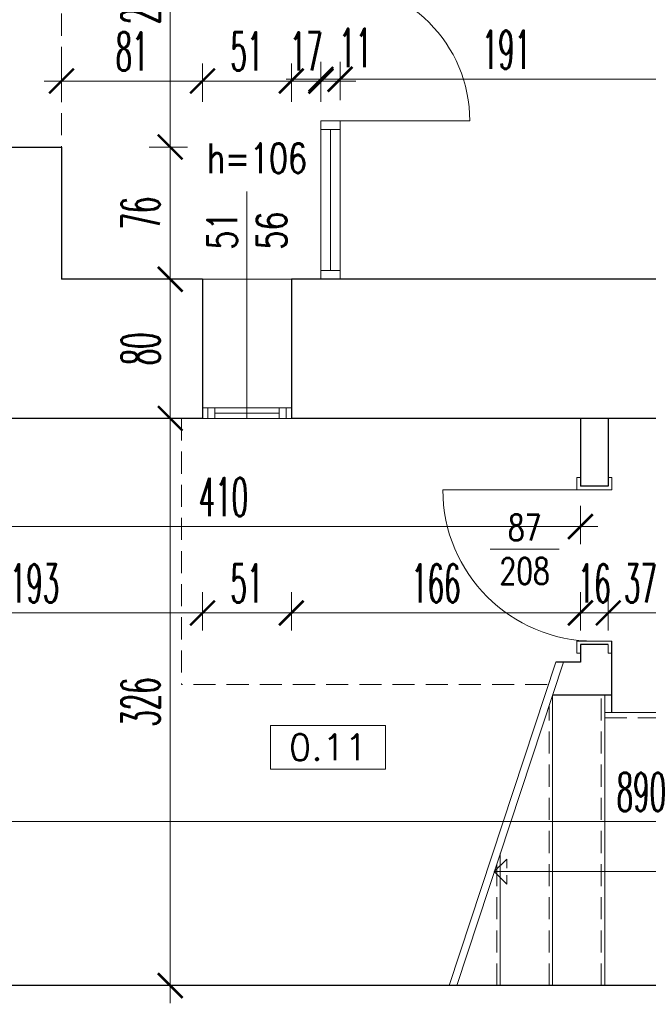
# Model space of a CAD drawing. Header units: millimetres. Extents: x -5207 to 173417, y -28809 to -6400.
# Tile 243 of 256: x 9008 to 9369, y -12115 to -11549. Entities that reach past the tile are written whole.
import ezdxf

# ---------------------------------------------------------------- set-up
doc = ezdxf.new("R2010")
doc.units = ezdxf.units.MM
doc.linetypes.add('HIDDEN', pattern=[9.525, 6.35, -3.175])
for name, color, linetype, lineweight in [('m_cienka', 6, 'Continuous', 5), ('m_stolarka', 52, 'Continuous', 9), ('m_tekst', 7, 'Continuous', 13), ('m_wymiary', 1, 'Continuous', 9), ('m_ściany', 90, 'Continuous', 30)]:
    doc.layers.add(name, color=color, linetype=linetype, lineweight=lineweight)
doc.styles.add('ROMANS', font='Romans.shx', dxfattribs={"height": 0.2})
doc.styles.add('styl1', font='simplex.shx', dxfattribs={"width": 0.75})
doc.styles.add('WYM', font='simplex.shx', dxfattribs={"width": 0.5})
doc.dimstyles.new('ZOL_3DPROJEKT100', dxfattribs={"dimscale": 2, "dimtxt": 10, "dimasz": 5, "dimexe": 0, "dimexo": 0, "dimgap": 3, "dimtad": 1, "dimdec": 1, "dimrnd": 0.5, "dimdsep": 46, "dimtxsty": 'WYM', "dimblk1": 'YARA', "dimblk2": 'YARA', "dimsah": 1, "dimcen": 1.2, "dimdle": 6, "dimclrd": 1, "dimclre": 250, "dimclrt": 7, "dimadec": 1, "dimazin": 0, "dimtfac": 1, "dimtdec": 1, "dimtix": 1, "dimtmove": 2, "dimatfit": 3, "dimldrblk": 'WW', "dimfxl": 1, "dimfxlon": 1, "dimtolj": 1, "dimtzin": 0, "dimlwd": -1, "dimlwe": 0, "dimarcsym": 0})

# ---------------------------------------------------------------- blocks, each defined once
blk = doc.blocks.new('ośc')
at = {"layer": 'm_stolarka', "ltscale": 2}
for p, q in [((-216494.77, 97916.44), (-216487.77, 97916.44)), ((-216494.77, 97914.44), (-216494.77, 97916.44)), ((-216489.77, 97914.44), (-216494.77, 97914.44)), ((-216489.77, 97898.44), (-216489.77, 97914.44)), ((-216487.77, 97916.44), (-216487.77, 97896.44)), ((-216494.77, 97896.44), (-216494.77, 97898.44)), ((-216494.77, 97898.44), (-216489.77, 97898.44)), ((-216487.77, 97896.44), (-216494.77, 97896.44))]:
    blk.add_line(p, q, dxfattribs=at)
blk = doc.blocks.new('DIMTICK')
for p, q in [((0, 1), (0, -1)), ((-1, 0), (1, 0))]:
    blk.add_line(p, q)
at = {"const_width": 0.141}
blk.add_lwpolyline([(0.707, 0.707), (-0.707, -0.707)], dxfattribs=at)
blk = doc.blocks.new('YARA')
at = {"layer": 'm_wymiary'}
blk.add_blockref('DIMTICK', (0, 0), dxfattribs=at)
blk = doc.blocks.new('*D4326')
at = {"layer": 'Defpoints', "color": 0, "ltscale": 2, "transparency": 16777216}
for p in [(15193.45, -9604.17), (15193.45, -11684.77), (8808.45, -11688.27)]:
    blk.add_point(p, dxfattribs=at)
at = {"layer": 'm_wymiary', "color": 250, "linetype": 'HIDDEN', "lineweight": 0, "ltscale": 2, "transparency": 16777216}
for p, q in [((8808.45, -9616.17), (8808.45, -9604.17)), ((15193.45, -9616.17), (15193.45, -9604.17))]:
    blk.add_line(p, q, dxfattribs=at)
at = {"layer": 'm_wymiary', "color": 1, "ltscale": 2, "transparency": 16777216}
blk.add_line((8818.45, -9604.17), (15183.45, -9604.17), dxfattribs=at)
at = {"layer": 'm_wymiary', "color": 1, "ltscale": 2, "transparency": 16777216, "xscale": 10, "yscale": 10, "zscale": 10, "rotation": 180}
blk.add_blockref('YARA', (8808.45, -9604.17), dxfattribs=at)
at = {"layer": 'm_wymiary', "color": 1, "ltscale": 2, "transparency": 16777216, "xscale": 10, "yscale": 10, "zscale": 10}
blk.add_blockref('YARA', (15193.45, -9604.17), dxfattribs=at)
at = {"layer": 'm_wymiary', "color": 7, "ltscale": 2, "transparency": 16777216, "insert": (12000.95, -9587.17), "char_height": 22, "attachment_point": 5, "style": 'WYM'}
blk.add_mtext('\\A1;6385', dxfattribs=at)
blk = doc.blocks.new('WW')
at = {"ltscale": 2}
for p, q in [((3, 3), (-3, -3)), ((0, -3), (0, 3)), ((-6.31, 0), (6.1, 0))]:
    blk.add_line(p, q, dxfattribs=at)
blk = doc.blocks.new('*D4366')
at = {"layer": 'Defpoints', "color": 0, "ltscale": 2, "transparency": 16777216}
for p in [(9987.45, -10487.27), (8562.62, -11688.27), (8808.45, -11688.27)]:
    blk.add_point(p, dxfattribs=at)
at = {"layer": 'm_wymiary', "color": 250, "linetype": 'HIDDEN', "lineweight": 0, "ltscale": 2, "transparency": 16777216}
for p, q in [((8574.62, -10487.27), (8562.62, -10487.27)), ((8574.62, -11688.27), (8562.62, -11688.27))]:
    blk.add_line(p, q, dxfattribs=at)
at = {"layer": 'm_wymiary', "color": 1, "ltscale": 2, "transparency": 16777216}
blk.add_line((8562.62, -10497.27), (8562.62, -11678.27), dxfattribs=at)
at = {"layer": 'm_wymiary', "color": 1, "ltscale": 2, "transparency": 16777216, "xscale": 10, "yscale": 10, "zscale": 10}
for p, rotation in [((8562.62, -10487.27), 90), ((8562.62, -11688.27), 270)]:
    blk.add_blockref('YARA', p, dxfattribs=dict(at, rotation=rotation))
at = {"layer": 'm_wymiary', "color": 7, "ltscale": 2, "transparency": 16777216, "insert": (8545.62, -11087.77), "char_height": 22, "attachment_point": 5, "rotation": 90, "style": 'WYM'}
blk.add_mtext('\\A1;1201', dxfattribs=at)
blk = doc.blocks.new('*D4369')
at = {"layer": 'Defpoints', "color": 0, "ltscale": 2, "transparency": 16777216}
for p in [(9987.45, -9859.27), (8512.62, -13404.27), (9987.45, -13404.27)]:
    blk.add_point(p, dxfattribs=at)
at = {"layer": 'm_wymiary', "color": 250, "linetype": 'HIDDEN', "lineweight": 0, "ltscale": 2, "transparency": 16777216}
for p, q in [((8524.62, -9859.27), (8512.62, -9859.27)), ((8524.62, -13404.27), (8512.62, -13404.27))]:
    blk.add_line(p, q, dxfattribs=at)
at = {"layer": 'm_wymiary', "color": 1, "ltscale": 2, "transparency": 16777216}
blk.add_line((8512.62, -9869.27), (8512.62, -13394.27), dxfattribs=at)
at = {"layer": 'm_wymiary', "color": 1, "ltscale": 2, "transparency": 16777216, "xscale": 10, "yscale": 10, "zscale": 10}
for p, rotation in [((8512.62, -9859.27), 90), ((8512.62, -13404.27), 270)]:
    blk.add_blockref('YARA', p, dxfattribs=dict(at, rotation=rotation))
at = {"layer": 'm_wymiary', "color": 7, "ltscale": 2, "transparency": 16777216, "insert": (8495.62, -11631.77), "char_height": 22, "attachment_point": 5, "rotation": 90, "style": 'WYM'}
blk.add_mtext('\\A1;3545', dxfattribs=at)
blk = doc.blocks.new('*D4520')
at = {"layer": 'Defpoints', "color": 0, "ltscale": 2, "transparency": 16777216}
for p in [(8808.45, -11811.8), (15193.45, -11811.8), (15193.45, -13710.98)]:
    blk.add_point(p, dxfattribs=at)
at = {"layer": 'm_wymiary', "color": 250, "linetype": 'HIDDEN', "lineweight": 0, "ltscale": 2, "transparency": 16777216}
for p, q in [((8808.45, -13698.98), (8808.45, -13710.98)), ((15193.45, -13698.98), (15193.45, -13710.98))]:
    blk.add_line(p, q, dxfattribs=at)
at = {"layer": 'm_wymiary', "color": 1, "ltscale": 2, "transparency": 16777216}
blk.add_line((8818.45, -13710.98), (15183.45, -13710.98), dxfattribs=at)
at = {"layer": 'm_wymiary', "color": 1, "ltscale": 2, "transparency": 16777216, "xscale": 10, "yscale": 10, "zscale": 10, "rotation": 180}
blk.add_blockref('YARA', (8808.45, -13710.98), dxfattribs=at)
at = {"layer": 'm_wymiary', "color": 1, "ltscale": 2, "transparency": 16777216, "xscale": 10, "yscale": 10, "zscale": 10}
blk.add_blockref('YARA', (15193.45, -13710.98), dxfattribs=at)
at = {"layer": 'm_wymiary', "color": 7, "ltscale": 2, "transparency": 16777216, "insert": (12000.95, -13693.98), "char_height": 22, "attachment_point": 5, "style": 'WYM'}
blk.add_mtext('\\A1;6385', dxfattribs=at)
blk = doc.blocks.new('*D4559')
at = {"layer": 'Defpoints', "color": 0, "ltscale": 2, "transparency": 16777216}
for p in [(9346.45, -11778.27), (9383.45, -11778.27), (9346.45, -11890.08)]:
    blk.add_point(p, dxfattribs=at)
at = {"layer": 'm_wymiary', "color": 250, "linetype": 'HIDDEN', "lineweight": 0, "ltscale": 2, "transparency": 16777216}
for p, q in [((9346.45, -11878.08), (9346.45, -11890.08)), ((9383.45, -11878.08), (9383.45, -11890.08))]:
    blk.add_line(p, q, dxfattribs=at)
at = {"layer": 'm_wymiary', "color": 1, "ltscale": 2, "transparency": 16777216}
blk.add_line((9373.45, -11890.08), (9356.45, -11890.08), dxfattribs=at)
at = {"layer": 'm_wymiary', "color": 1, "ltscale": 2, "transparency": 16777216, "xscale": 10, "yscale": 10, "zscale": 10, "rotation": 180}
blk.add_blockref('YARA', (9346.45, -11890.08), dxfattribs=at)
at = {"layer": 'm_wymiary', "color": 1, "ltscale": 2, "transparency": 16777216, "xscale": 10, "yscale": 10, "zscale": 10}
blk.add_blockref('YARA', (9383.45, -11890.08), dxfattribs=at)
at = {"layer": 'm_wymiary', "color": 7, "ltscale": 2, "transparency": 16777216, "insert": (9364.95, -11873.08), "char_height": 22, "attachment_point": 5, "style": 'WYM'}
blk.add_mtext('\\A1;37', dxfattribs=at)
blk = doc.blocks.new('*D4560')
at = {"layer": 'Defpoints', "color": 0, "ltscale": 2, "transparency": 16777216}
for p in [(9330.45, -11778.27), (9346.45, -11778.27), (9330.45, -11890.08)]:
    blk.add_point(p, dxfattribs=at)
at = {"layer": 'm_wymiary', "color": 250, "linetype": 'HIDDEN', "lineweight": 0, "ltscale": 2, "transparency": 16777216}
for p, q in [((9330.45, -11878.08), (9330.45, -11890.08)), ((9346.45, -11878.08), (9346.45, -11890.08))]:
    blk.add_line(p, q, dxfattribs=at)
at = {"layer": 'm_wymiary', "color": 1, "ltscale": 2, "transparency": 16777216}
for p, q in [((9320.45, -11890.08), (9310.45, -11890.08)), ((9346.45, -11890.08), (9330.45, -11890.08)), ((9356.45, -11890.08), (9366.45, -11890.08))]:
    blk.add_line(p, q, dxfattribs=at)
at = {"layer": 'm_wymiary', "color": 1, "ltscale": 2, "transparency": 16777216, "xscale": 10, "yscale": 10, "zscale": 10}
blk.add_blockref('YARA', (9330.45, -11890.08), dxfattribs=at)
at = {"layer": 'm_wymiary', "color": 1, "ltscale": 2, "transparency": 16777216, "xscale": 10, "yscale": 10, "zscale": 10, "rotation": 180}
blk.add_blockref('YARA', (9346.45, -11890.08), dxfattribs=at)
at = {"layer": 'm_wymiary', "color": 7, "ltscale": 2, "transparency": 16777216, "insert": (9338.45, -11873.08), "char_height": 22, "attachment_point": 5, "style": 'WYM'}
blk.add_mtext('\\A1;16', dxfattribs=at)
blk = doc.blocks.new('*D4561')
at = {"layer": 'Defpoints', "color": 0, "ltscale": 2, "transparency": 16777216}
for p in [(9164.45, -11778.27), (9330.45, -11778.27), (9164.45, -11890.08)]:
    blk.add_point(p, dxfattribs=at)
at = {"layer": 'm_wymiary', "color": 250, "linetype": 'HIDDEN', "lineweight": 0, "ltscale": 2, "transparency": 16777216}
for p, q in [((9164.45, -11878.08), (9164.45, -11890.08)), ((9330.45, -11878.08), (9330.45, -11890.08))]:
    blk.add_line(p, q, dxfattribs=at)
at = {"layer": 'm_wymiary', "color": 1, "ltscale": 2, "transparency": 16777216}
blk.add_line((9320.45, -11890.08), (9174.45, -11890.08), dxfattribs=at)
at = {"layer": 'm_wymiary', "color": 1, "ltscale": 2, "transparency": 16777216, "xscale": 10, "yscale": 10, "zscale": 10, "rotation": 180}
blk.add_blockref('YARA', (9164.45, -11890.08), dxfattribs=at)
at = {"layer": 'm_wymiary', "color": 1, "ltscale": 2, "transparency": 16777216, "xscale": 10, "yscale": 10, "zscale": 10}
blk.add_blockref('YARA', (9330.45, -11890.08), dxfattribs=at)
at = {"layer": 'm_wymiary', "color": 7, "ltscale": 2, "transparency": 16777216, "insert": (9247.45, -11873.08), "char_height": 22, "attachment_point": 5, "style": 'WYM'}
blk.add_mtext('\\A1;166', dxfattribs=at)
blk = doc.blocks.new('*D4562')
at = {"layer": 'Defpoints', "color": 0, "ltscale": 2, "transparency": 16777216}
for p in [(9113.45, -11778.27), (9164.45, -11778.27), (9113.45, -11890.08)]:
    blk.add_point(p, dxfattribs=at)
at = {"layer": 'm_wymiary', "color": 250, "linetype": 'HIDDEN', "lineweight": 0, "ltscale": 2, "transparency": 16777216}
for p, q in [((9113.45, -11878.08), (9113.45, -11890.08)), ((9164.45, -11878.08), (9164.45, -11890.08))]:
    blk.add_line(p, q, dxfattribs=at)
at = {"layer": 'm_wymiary', "color": 1, "ltscale": 2, "transparency": 16777216}
blk.add_line((9154.45, -11890.08), (9123.45, -11890.08), dxfattribs=at)
at = {"layer": 'm_wymiary', "color": 1, "ltscale": 2, "transparency": 16777216, "xscale": 10, "yscale": 10, "zscale": 10, "rotation": 180}
blk.add_blockref('YARA', (9113.45, -11890.08), dxfattribs=at)
at = {"layer": 'm_wymiary', "color": 1, "ltscale": 2, "transparency": 16777216, "xscale": 10, "yscale": 10, "zscale": 10}
blk.add_blockref('YARA', (9164.45, -11890.08), dxfattribs=at)
at = {"layer": 'm_wymiary', "color": 7, "ltscale": 2, "transparency": 16777216, "insert": (9138.95, -11873.08), "char_height": 22, "attachment_point": 5, "style": 'WYM'}
blk.add_mtext('\\A1;51', dxfattribs=at)
blk = doc.blocks.new('*D4563')
at = {"layer": 'Defpoints', "color": 0, "ltscale": 2, "transparency": 16777216}
for p in [(8920.45, -11778.27), (9113.45, -11778.27), (8920.45, -11890.08)]:
    blk.add_point(p, dxfattribs=at)
at = {"layer": 'm_wymiary', "color": 250, "linetype": 'HIDDEN', "lineweight": 0, "ltscale": 2, "transparency": 16777216}
for p, q in [((8920.45, -11878.08), (8920.45, -11890.08)), ((9113.45, -11878.08), (9113.45, -11890.08))]:
    blk.add_line(p, q, dxfattribs=at)
at = {"layer": 'm_wymiary', "color": 1, "ltscale": 2, "transparency": 16777216}
blk.add_line((9103.45, -11890.08), (8930.45, -11890.08), dxfattribs=at)
at = {"layer": 'm_wymiary', "color": 1, "ltscale": 2, "transparency": 16777216, "xscale": 10, "yscale": 10, "zscale": 10, "rotation": 180}
blk.add_blockref('YARA', (8920.45, -11890.08), dxfattribs=at)
at = {"layer": 'm_wymiary', "color": 1, "ltscale": 2, "transparency": 16777216, "xscale": 10, "yscale": 10, "zscale": 10}
blk.add_blockref('YARA', (9113.45, -11890.08), dxfattribs=at)
at = {"layer": 'm_wymiary', "color": 7, "ltscale": 2, "transparency": 16777216, "insert": (9016.95, -11873.08), "char_height": 22, "attachment_point": 5, "style": 'WYM'}
blk.add_mtext('\\A1;193', dxfattribs=at)
blk = doc.blocks.new('*D4565')
at = {"layer": 'Defpoints', "color": 0, "ltscale": 2, "transparency": 16777216}
for p in [(8920.45, -11778.27), (9330.45, -11809.69), (9330.45, -11840.45)]:
    blk.add_point(p, dxfattribs=at)
at = {"layer": 'm_wymiary', "color": 250, "linetype": 'HIDDEN', "lineweight": 0, "ltscale": 2, "transparency": 16777216}
for p, q in [((8920.45, -11828.45), (8920.45, -11840.45)), ((9330.45, -11828.45), (9330.45, -11840.45))]:
    blk.add_line(p, q, dxfattribs=at)
at = {"layer": 'm_wymiary', "color": 1, "ltscale": 2, "transparency": 16777216}
blk.add_line((8930.45, -11840.45), (9320.45, -11840.45), dxfattribs=at)
at = {"layer": 'm_wymiary', "color": 1, "ltscale": 2, "transparency": 16777216, "xscale": 10, "yscale": 10, "zscale": 10, "rotation": 180}
blk.add_blockref('YARA', (8920.45, -11840.45), dxfattribs=at)
at = {"layer": 'm_wymiary', "color": 1, "ltscale": 2, "transparency": 16777216, "xscale": 10, "yscale": 10, "zscale": 10}
blk.add_blockref('YARA', (9330.45, -11840.45), dxfattribs=at)
at = {"layer": 'm_wymiary', "color": 7, "ltscale": 2, "transparency": 16777216, "insert": (9125.45, -11823.45), "char_height": 22, "attachment_point": 5, "style": 'WYM'}
blk.add_mtext('\\A1;410', dxfattribs=at)
blk = doc.blocks.new('*D4610')
at = {"layer": 'Defpoints', "color": 0, "ltscale": 2, "transparency": 16777216}
for p in [(9032.45, -11412.27), (9032.45, -11622.27), (9094.89, -11622.27)]:
    blk.add_point(p, dxfattribs=at)
at = {"layer": 'm_wymiary', "color": 250, "linetype": 'HIDDEN', "lineweight": 0, "ltscale": 2, "transparency": 16777216}
for p, q in [((9082.89, -11412.27), (9094.89, -11412.27)), ((9082.89, -11622.27), (9094.89, -11622.27))]:
    blk.add_line(p, q, dxfattribs=at)
at = {"layer": 'm_wymiary', "color": 1, "ltscale": 2, "transparency": 16777216}
blk.add_line((9094.89, -11422.27), (9094.89, -11612.27), dxfattribs=at)
at = {"layer": 'm_wymiary', "color": 1, "ltscale": 2, "transparency": 16777216, "xscale": 10, "yscale": 10, "zscale": 10}
for p, rotation in [((9094.89, -11412.27), 90), ((9094.89, -11622.27), 270)]:
    blk.add_blockref('YARA', p, dxfattribs=dict(at, rotation=rotation))
at = {"layer": 'm_wymiary', "color": 7, "ltscale": 2, "transparency": 16777216, "insert": (9077.89, -11537.52), "char_height": 22, "attachment_point": 5, "rotation": 90, "style": 'WYM'}
blk.add_mtext('\\A1;210', dxfattribs=at)
blk = doc.blocks.new('*D4611')
at = {"layer": 'Defpoints', "color": 0, "ltscale": 2, "transparency": 16777216}
for p in [(9032.45, -11622.27), (9032.45, -11698.27), (9094.89, -11698.27)]:
    blk.add_point(p, dxfattribs=at)
at = {"layer": 'm_wymiary', "color": 250, "linetype": 'HIDDEN', "lineweight": 0, "ltscale": 2, "transparency": 16777216}
for p, q in [((9082.89, -11622.27), (9094.89, -11622.27)), ((9082.89, -11698.27), (9094.89, -11698.27))]:
    blk.add_line(p, q, dxfattribs=at)
at = {"layer": 'm_wymiary', "color": 1, "ltscale": 2, "transparency": 16777216}
blk.add_line((9094.89, -11632.27), (9094.89, -11688.27), dxfattribs=at)
at = {"layer": 'm_wymiary', "color": 1, "ltscale": 2, "transparency": 16777216, "xscale": 10, "yscale": 10, "zscale": 10}
for p, rotation in [((9094.89, -11622.27), 90), ((9094.89, -11698.27), 270)]:
    blk.add_blockref('YARA', p, dxfattribs=dict(at, rotation=rotation))
at = {"layer": 'm_wymiary', "color": 7, "ltscale": 2, "transparency": 16777216, "insert": (9077.89, -11660.27), "char_height": 22, "attachment_point": 5, "rotation": 90, "style": 'WYM'}
blk.add_mtext('\\A1;76', dxfattribs=at)
blk = doc.blocks.new('*D4612')
at = {"layer": 'Defpoints', "color": 0, "ltscale": 2, "transparency": 16777216}
for p in [(9032.45, -11698.27), (8998.85, -11778.27), (9094.89, -11778.27)]:
    blk.add_point(p, dxfattribs=at)
at = {"layer": 'm_wymiary', "color": 250, "linetype": 'HIDDEN', "lineweight": 0, "ltscale": 2, "transparency": 16777216}
for p, q in [((9082.89, -11698.27), (9094.89, -11698.27)), ((9082.89, -11778.27), (9094.89, -11778.27))]:
    blk.add_line(p, q, dxfattribs=at)
at = {"layer": 'm_wymiary', "color": 1, "ltscale": 2, "transparency": 16777216}
blk.add_line((9094.89, -11708.27), (9094.89, -11768.27), dxfattribs=at)
at = {"layer": 'm_wymiary', "color": 1, "ltscale": 2, "transparency": 16777216, "xscale": 10, "yscale": 10, "zscale": 10}
for p, rotation in [((9094.89, -11698.27), 90), ((9094.89, -11778.27), 270)]:
    blk.add_blockref('YARA', p, dxfattribs=dict(at, rotation=rotation))
at = {"layer": 'm_wymiary', "color": 7, "ltscale": 2, "transparency": 16777216, "insert": (9077.89, -11738.27), "char_height": 22, "attachment_point": 5, "rotation": 90, "style": 'WYM'}
blk.add_mtext('\\A1;80', dxfattribs=at)
blk = doc.blocks.new('*D4613')
at = {"layer": 'Defpoints', "color": 0, "ltscale": 2, "transparency": 16777216}
for p in [(8998.85, -11778.27), (8920.45, -12104.27), (9094.89, -12104.27)]:
    blk.add_point(p, dxfattribs=at)
at = {"layer": 'm_wymiary', "color": 250, "linetype": 'HIDDEN', "lineweight": 0, "ltscale": 2, "transparency": 16777216}
for p, q in [((9082.89, -11778.27), (9094.89, -11778.27)), ((9082.89, -12104.27), (9094.89, -12104.27))]:
    blk.add_line(p, q, dxfattribs=at)
at = {"layer": 'm_wymiary', "color": 1, "ltscale": 2, "transparency": 16777216}
blk.add_line((9094.89, -11788.27), (9094.89, -12094.27), dxfattribs=at)
at = {"layer": 'm_wymiary', "color": 1, "ltscale": 2, "transparency": 16777216, "xscale": 10, "yscale": 10, "zscale": 10}
for p, rotation in [((9094.89, -11778.27), 90), ((9094.89, -12104.27), 270)]:
    blk.add_blockref('YARA', p, dxfattribs=dict(at, rotation=rotation))
at = {"layer": 'm_wymiary', "color": 7, "ltscale": 2, "transparency": 16777216, "insert": (9077.89, -11941.27), "char_height": 22, "attachment_point": 5, "rotation": 90, "style": 'WYM'}
blk.add_mtext('\\A1;326', dxfattribs=at)
blk = doc.blocks.new('*D4862')
at = {"layer": 'Defpoints', "color": 0, "ltscale": 2, "transparency": 16777216}
for p in [(9113.45, -11584.34), (9032.45, -11698.27), (9113.45, -11698.27)]:
    blk.add_point(p, dxfattribs=at)
at = {"layer": 'm_wymiary', "color": 250, "linetype": 'HIDDEN', "lineweight": 0, "ltscale": 2, "transparency": 16777216}
for p, q in [((9032.45, -11596.34), (9032.45, -11584.34)), ((9113.45, -11596.34), (9113.45, -11584.34))]:
    blk.add_line(p, q, dxfattribs=at)
at = {"layer": 'm_wymiary', "color": 1, "ltscale": 2, "transparency": 16777216}
blk.add_line((9042.45, -11584.34), (9103.45, -11584.34), dxfattribs=at)
at = {"layer": 'm_wymiary', "color": 1, "ltscale": 2, "transparency": 16777216, "xscale": 10, "yscale": 10, "zscale": 10, "rotation": 180}
blk.add_blockref('YARA', (9032.45, -11584.34), dxfattribs=at)
at = {"layer": 'm_wymiary', "color": 1, "ltscale": 2, "transparency": 16777216, "xscale": 10, "yscale": 10, "zscale": 10}
blk.add_blockref('YARA', (9113.45, -11584.34), dxfattribs=at)
at = {"layer": 'm_wymiary', "color": 7, "ltscale": 2, "transparency": 16777216, "insert": (9072.95, -11567.34), "char_height": 22, "attachment_point": 5, "style": 'WYM'}
blk.add_mtext('\\A1;81', dxfattribs=at)
blk = doc.blocks.new('*D4863')
at = {"layer": 'Defpoints', "color": 0, "ltscale": 2, "transparency": 16777216}
for p in [(9164.45, -11584.34), (9113.45, -11698.27), (9164.45, -11698.27)]:
    blk.add_point(p, dxfattribs=at)
at = {"layer": 'm_wymiary', "color": 250, "linetype": 'HIDDEN', "lineweight": 0, "ltscale": 2, "transparency": 16777216}
for p, q in [((9113.45, -11596.34), (9113.45, -11584.34)), ((9164.45, -11596.34), (9164.45, -11584.34))]:
    blk.add_line(p, q, dxfattribs=at)
at = {"layer": 'm_wymiary', "color": 1, "ltscale": 2, "transparency": 16777216}
blk.add_line((9123.45, -11584.34), (9154.45, -11584.34), dxfattribs=at)
at = {"layer": 'm_wymiary', "color": 1, "ltscale": 2, "transparency": 16777216, "xscale": 10, "yscale": 10, "zscale": 10, "rotation": 180}
blk.add_blockref('YARA', (9113.45, -11584.34), dxfattribs=at)
at = {"layer": 'm_wymiary', "color": 1, "ltscale": 2, "transparency": 16777216, "xscale": 10, "yscale": 10, "zscale": 10}
blk.add_blockref('YARA', (9164.45, -11584.34), dxfattribs=at)
at = {"layer": 'm_wymiary', "color": 7, "ltscale": 2, "transparency": 16777216, "insert": (9138.95, -11567.34), "char_height": 22, "attachment_point": 5, "style": 'WYM'}
blk.add_mtext('\\A1;51', dxfattribs=at)
blk = doc.blocks.new('*D4864')
at = {"layer": 'Defpoints', "color": 0, "ltscale": 2, "transparency": 16777216}
for p in [(9181.45, -11584.34), (9164.45, -11698.27), (9181.45, -11698.27)]:
    blk.add_point(p, dxfattribs=at)
at = {"layer": 'm_wymiary', "color": 1, "ltscale": 2, "transparency": 16777216}
for p, q in [((9154.45, -11584.34), (9144.45, -11584.34)), ((9164.45, -11584.34), (9181.45, -11584.34)), ((9191.45, -11584.34), (9201.45, -11584.34))]:
    blk.add_line(p, q, dxfattribs=at)
at = {"layer": 'm_wymiary', "color": 250, "linetype": 'HIDDEN', "lineweight": 0, "ltscale": 2, "transparency": 16777216}
for p, q in [((9164.45, -11596.34), (9164.45, -11584.34)), ((9181.45, -11596.34), (9181.45, -11584.34))]:
    blk.add_line(p, q, dxfattribs=at)
at = {"layer": 'm_wymiary', "color": 1, "ltscale": 2, "transparency": 16777216, "xscale": 10, "yscale": 10, "zscale": 10}
blk.add_blockref('YARA', (9164.45, -11584.34), dxfattribs=at)
at = {"layer": 'm_wymiary', "color": 1, "ltscale": 2, "transparency": 16777216, "xscale": 10, "yscale": 10, "zscale": 10, "rotation": 180}
blk.add_blockref('YARA', (9181.45, -11584.34), dxfattribs=at)
at = {"layer": 'm_wymiary', "color": 7, "ltscale": 2, "transparency": 16777216, "insert": (9172.95, -11567.34), "char_height": 22, "attachment_point": 5, "style": 'WYM'}
blk.add_mtext('\\A1;17', dxfattribs=at)
blk = doc.blocks.new('*D4865')
at = {"layer": 'Defpoints', "color": 0, "ltscale": 2, "transparency": 16777216}
for p in [(9192.45, -11583.34), (9181.45, -11698.27), (9192.45, -11698.27)]:
    blk.add_point(p, dxfattribs=at)
at = {"layer": 'm_wymiary', "color": 1, "ltscale": 2, "transparency": 16777216}
for p, q in [((9171.45, -11583.34), (9161.45, -11583.34)), ((9181.45, -11583.34), (9192.45, -11583.34)), ((9202.45, -11583.34), (9212.45, -11583.34))]:
    blk.add_line(p, q, dxfattribs=at)
at = {"layer": 'm_wymiary', "color": 250, "linetype": 'HIDDEN', "lineweight": 0, "ltscale": 2, "transparency": 16777216}
for p, q in [((9181.45, -11595.34), (9181.45, -11583.34)), ((9192.45, -11595.34), (9192.45, -11583.34))]:
    blk.add_line(p, q, dxfattribs=at)
at = {"layer": 'm_wymiary', "color": 1, "ltscale": 2, "transparency": 16777216, "xscale": 10, "yscale": 10, "zscale": 10}
blk.add_blockref('YARA', (9181.45, -11583.34), dxfattribs=at)
at = {"layer": 'm_wymiary', "color": 1, "ltscale": 2, "transparency": 16777216, "xscale": 10, "yscale": 10, "zscale": 10, "rotation": 180}
blk.add_blockref('YARA', (9192.45, -11583.34), dxfattribs=at)
at = {"layer": 'm_wymiary', "color": 7, "ltscale": 2, "transparency": 16777216, "insert": (9201.29, -11565.34), "char_height": 22, "attachment_point": 5, "style": 'WYM'}
blk.add_mtext('\\A1;11', dxfattribs=at)
blk = doc.blocks.new('*D4866')
at = {"layer": 'Defpoints', "color": 0, "ltscale": 2, "transparency": 16777216}
for p in [(9383.45, -11583.34), (9192.45, -11698.27), (9383.45, -11698.27)]:
    blk.add_point(p, dxfattribs=at)
at = {"layer": 'm_wymiary', "color": 250, "linetype": 'HIDDEN', "lineweight": 0, "ltscale": 2, "transparency": 16777216}
for p, q in [((9192.45, -11595.34), (9192.45, -11583.34)), ((9383.45, -11595.34), (9383.45, -11583.34))]:
    blk.add_line(p, q, dxfattribs=at)
at = {"layer": 'm_wymiary', "color": 1, "ltscale": 2, "transparency": 16777216}
blk.add_line((9202.45, -11583.34), (9373.45, -11583.34), dxfattribs=at)
at = {"layer": 'm_wymiary', "color": 1, "ltscale": 2, "transparency": 16777216, "xscale": 10, "yscale": 10, "zscale": 10, "rotation": 180}
blk.add_blockref('YARA', (9192.45, -11583.34), dxfattribs=at)
at = {"layer": 'm_wymiary', "color": 1, "ltscale": 2, "transparency": 16777216, "xscale": 10, "yscale": 10, "zscale": 10}
blk.add_blockref('YARA', (9383.45, -11583.34), dxfattribs=at)
at = {"layer": 'm_wymiary', "color": 7, "ltscale": 2, "transparency": 16777216, "insert": (9287.95, -11566.34), "char_height": 22, "attachment_point": 5, "style": 'WYM'}
blk.add_mtext('\\A1;191', dxfattribs=at)
blk = doc.blocks.new('*D4876')
at = {"layer": 'Defpoints', "color": 0, "ltscale": 2, "transparency": 16777216}
for p in [(9810.45, -12009.92), (8920.45, -12106.27), (9810.45, -12106.27)]:
    blk.add_point(p, dxfattribs=at)
at = {"layer": 'm_wymiary', "color": 250, "linetype": 'HIDDEN', "lineweight": 0, "ltscale": 2, "transparency": 16777216}
for p, q in [((8920.45, -12021.92), (8920.45, -12009.92)), ((9810.45, -12021.92), (9810.45, -12009.92))]:
    blk.add_line(p, q, dxfattribs=at)
at = {"layer": 'm_wymiary', "color": 1, "ltscale": 2, "transparency": 16777216}
blk.add_line((8930.45, -12009.92), (9800.45, -12009.92), dxfattribs=at)
at = {"layer": 'm_wymiary', "color": 1, "ltscale": 2, "transparency": 16777216, "xscale": 10, "yscale": 10, "zscale": 10, "rotation": 180}
blk.add_blockref('YARA', (8920.45, -12009.92), dxfattribs=at)
at = {"layer": 'm_wymiary', "color": 1, "ltscale": 2, "transparency": 16777216, "xscale": 10, "yscale": 10, "zscale": 10}
blk.add_blockref('YARA', (9810.45, -12009.92), dxfattribs=at)
at = {"layer": 'm_wymiary', "color": 7, "ltscale": 2, "transparency": 16777216, "insert": (9365.45, -11992.92), "char_height": 22, "attachment_point": 5, "style": 'WYM'}
blk.add_mtext('\\A1;890', dxfattribs=at)

msp = doc.modelspace()

# ---------------------------------------------------------------- linework, layer by layer
at = {"layer": 'm_cienka', "linetype": 'HIDDEN', "ltscale": 2}
for p, q in [((9032.447, -11412.2708), (9032.447, -11622.2708)), ((9101.447, -11778.2708), (9101.447, -11931.2708)), ((9311.447, -11931.2708), (9101.447, -11931.2708)), ((9342.447, -12104.2708), (9342.447, -11937.2708)), ((9312.447, -12104.2708), (9312.447, -11943.3449)), ((9344.447, -11950.2708), (9584.447, -11950.2708)), ((9282.447, -12104.2708), (9282.447, -12034.4563))]:
    msp.add_line(p, q, dxfattribs=at)
at = {"layer": 'm_cienka', "ltscale": 2}
for p, q in [((9138.947, -11778.2708), (9138.947, -11647.8932)), ((9164.447, -11698.2708), (9113.447, -11698.2708)), ((9318.2154, -11853.4492), (9278.6647, -11853.4492)), ((9316.3492, -11918.2708), (9255.1055, -12104.2708)), ((9320.7031, -11918.2708), (9259.4594, -12104.2708)), ((9314.447, -12104.2708), (9314.447, -11937.2708)), ((9344.447, -12104.2708), (9344.447, -11937.2708)), ((9344.447, -11947.2708), (9584.447, -11947.2708)), ((9284.447, -12104.2708), (9284.447, -12028.3822)), ((9584.447, -12038.7708), (9281.0264, -12038.7708))]:
    msp.add_line(p, q, dxfattribs=at)
at = {"layer": 'm_cienka'}
for p, q in [((9152.548, -11954.7755), (9152.548, -11979.7755)), ((9218.548, -11954.7755), (9152.548, -11954.7755)), ((9218.548, -11979.7755), (9218.548, -11954.7755)), ((9152.548, -11979.7755), (9218.548, -11979.7755))]:
    msp.add_line(p, q, dxfattribs=at)
msp.add_lwpolyline([(9288.225, -12040.7641), (9288.225, -12045.9694), (9281.0264, -12038.7708), (9288.225, -12031.5722), (9288.225, -12036.7776)], dxfattribs=at)
at = {"layer": 'm_stolarka', "ltscale": 2}
for p, q in [((9192.447, -11607.2708), (9181.447, -11607.2708)), ((9181.447, -11607.2708), (9181.447, -11698.2708)), ((9181.447, -11698.2708), (9181.447, -11607.2708)), ((9186.947, -11693.2708), (9186.947, -11612.2576)), ((9192.447, -11607.2708), (9192.447, -11698.2708)), ((9192.447, -11698.2708), (9192.447, -11607.2708)), ((9164.447, -11772.2708), (9113.447, -11772.2708)), ((9116.447, -11778.2708), (9116.447, -11772.2708)), ((9120.447, -11778.2708), (9120.447, -11772.2708)), ((9120.447, -11775.2708), (9157.447, -11775.2708)), ((9157.447, -11778.2708), (9157.447, -11772.2708)), ((9161.447, -11778.2708), (9161.447, -11772.2708)), ((9164.447, -11778.2708), (9113.447, -11778.2708))]:
    msp.add_line(p, q, dxfattribs=at)
at = {"layer": 'm_stolarka', "ltscale": 3}
for p, q in [((9186.947, -11607.2708), (9266.947, -11607.2708)), ((9338.447, -11819.2708), (9251.447, -11819.2708))]:
    msp.add_line(p, q, dxfattribs=at)
at = {"layer": 'm_stolarka', "ltscale": 2}
for points in [[(9181.447, -11612.2708), (9181.447, -11607.2708), (9192.447, -11607.2708), (9192.447, -11612.2708)], [(9181.447, -11698.2708), (9181.447, -11693.2708), (9192.447, -11693.2708), (9192.447, -11698.2708)]]:
    msp.add_lwpolyline(points, close=True, dxfattribs=at)
at = {"layer": 'm_stolarka', "ltscale": 3}
for centre, radius, start, end in [((9186.947, -11607.2708), 80, 0, 90), ((9338.447, -11819.2708), 87, 180, 270)]:
    msp.add_arc(centre, radius, start, end, dxfattribs=at)
at = {"layer": 'm_ściany', "ltscale": 2}
for p, q in [((9032.447, -11622.2708), (9032.447, -11698.2708)), ((9113.447, -11698.2708), (9032.447, -11698.2708)), ((9113.447, -11698.2708), (9113.447, -11778.2708)), ((9383.447, -11698.2708), (9164.447, -11698.2708)), ((9164.447, -11698.2708), (9164.447, -11778.2708)), ((9113.447, -11778.2708), (8920.447, -11778.2708)), ((9383.447, -11778.2708), (9164.447, -11778.2708)), ((9330.447, -11778.2708), (9330.447, -11817.2708)), ((9346.447, -11778.2708), (9346.447, -11817.2708)), ((9346.447, -11817.2708), (9330.447, -11817.2708)), ((9346.447, -11908.2708), (9330.447, -11908.2708)), ((9330.447, -11908.2708), (9330.447, -11918.2708)), ((9330.447, -11918.2708), (9316.3492, -11918.2708)), ((9348.447, -11937.2708), (9314.447, -11937.2708)), ((9810.447, -12104.2708), (8920.447, -12104.2708))]:
    msp.add_line(p, q, dxfattribs=at)
at = {"layer": 'm_ściany', "ltscale": 3}
msp.add_line((9348.447, -11947.2708), (9348.447, -11906.2708), dxfattribs=at)
at = {"layer": 'm_ściany', "ltscale": 2}
msp.add_lwpolyline([(8808.447, -11688.2708), (8923.447, -11688.2708), (8923.447, -11656.2708), (8912.447, -11656.2708), (8912.447, -11631.2708), (8908.447, -11631.2708), (8908.447, -11621.2708), (8912.447, -11621.2708), (8912.447, -11617.2708), (8916.447, -11617.2708), (8916.447, -11614.2708), (8921.447, -11614.2708), (8921.447, -11611.2708), (8983.447, -11611.2708), (8983.447, -11622.2708), (9032.447, -11622.2708)], dxfattribs=at)

# ---------------------------------------------------------------- block references
at = {"layer": 'm_stolarka', "rotation": 270}
msp.add_blockref('ośc', (-88567.9955, -228307.0375), dxfattribs=at)
at = {"layer": 'm_stolarka', "xscale": -1, "rotation": 270}
msp.add_blockref('ośc', (-88567.9955, 204581.4958), dxfattribs=at)

# ---------------------------------------------------------------- texts
at = {"layer": 'm_tekst', "ltscale": 3, "attachment_point": 5, "style": 'styl1'}
for s, width, insert, char_height in [('h=106', 67.251705, (9144.7525, -11628.7267), 17), ('87\\P208', 53.056571, (9298.4401, -11853.4492), 15)]:
    msp.add_mtext_dynamic_manual_height_columns(s, width=width, gutter_width=350, heights=[0], dxfattribs=dict(at, insert=insert, char_height=char_height))
at = {"layer": 'm_tekst', "ltscale": 3, "insert": (9138.947, -11670.2708), "char_height": 17, "attachment_point": 5, "rotation": 90, "style": 'styl1'}
msp.add_mtext_dynamic_manual_height_columns('51\\P56', width=67.251705, gutter_width=350, heights=[0], dxfattribs=at)
at = {"layer": 'm_tekst', "insert": (9185.548, -11967.2755), "char_height": 15, "attachment_point": 5, "style": 'ROMANS'}
msp.add_mtext_dynamic_manual_height_columns('0.11', width=50, gutter_width=1, heights=[0], dxfattribs=at)

# ---------------------------------------------------------------- dimensions: what is measured, and where the dimension line sits
at = {"layer": 'm_wymiary', "ltscale": 2}
for base, p1, p2, picture, middle in [((15193.447, -9604.1695), (8808.447, -11688.2708), (15193.447, -11684.7708), '*D4326', (12000.947, -9587.1695)), ((9113.447, -11584.3353), (9032.447, -11698.2708), (9113.447, -11698.2708), '*D4862', (9072.947, -11567.3353)), ((9164.447, -11584.3353), (9113.447, -11698.2708), (9164.447, -11698.2708), '*D4863', (9138.947, -11567.3353)), ((9181.447, -11584.3353), (9164.447, -11698.2708), (9181.447, -11698.2708), '*D4864', (9172.947, -11567.3353)), ((9383.447, -11583.3353), (9192.447, -11698.2708), (9383.447, -11698.2708), '*D4866', (9287.947, -11566.3353)), ((8920.447, -11890.0847), (9113.447, -11778.2708), (8920.447, -11778.2708), '*D4563', (9016.947, -11873.0847)), ((9330.447, -11840.4467), (8920.447, -11778.2708), (9330.447, -11809.6874), '*D4565', (9125.447, -11823.4467)), ((9113.447, -11890.0847), (9164.447, -11778.2708), (9113.447, -11778.2708), '*D4562', (9138.947, -11873.0847)), ((9164.447, -11890.0847), (9330.447, -11778.2708), (9164.447, -11778.2708), '*D4561', (9247.447, -11873.0847)), ((9330.447, -11890.0847), (9346.447, -11778.2708), (9330.447, -11778.2708), '*D4560', (9338.447, -11873.0847)), ((9346.447, -11890.0847), (9383.447, -11778.2708), (9346.447, -11778.2708), '*D4559', (9364.947, -11873.0847)), ((15193.447, -13710.9816), (8808.447, -11811.8005), (15193.447, -11811.8005), '*D4520', (12000.947, -13693.9816)), ((9810.447, -12009.9177), (8920.447, -12106.2708), (9810.447, -12106.2708), '*D4876', (9365.447, -11992.9177))]:
    dim = msp.add_linear_dim(base=base, p1=p1, p2=p2, dimstyle='ZOL_3DPROJEKT100', override={"dimtxt": 11, "dimfxl": 6}, dxfattribs=at)
    dim.commit()
    dim.dimension.update_dxf_attribs({"geometry": picture, "text_midpoint": middle})
for base, p1, p2, picture, middle in [((8512.6202, -13404.2708), (9987.447, -9859.2708), (9987.447, -13404.2708), '*D4369', (8495.6202, -11631.7708)), ((8562.6202, -11688.2708), (9987.447, -10487.2708), (8808.447, -11688.2708), '*D4366', (8545.6202, -11087.7708)), ((9094.8875, -11698.2708), (9032.447, -11622.2708), (9032.447, -11698.2708), '*D4611', (9077.8875, -11660.2708)), ((9094.8875, -11778.2708), (9032.447, -11698.2708), (8998.8535, -11778.2708), '*D4612', (9077.8875, -11738.2708)), ((9094.8875, -12104.2708), (8998.8535, -11778.2708), (8920.447, -12104.2708), '*D4613', (9077.8875, -11941.2708))]:
    dim = msp.add_linear_dim(base=base, p1=p1, p2=p2, angle=90, dimstyle='ZOL_3DPROJEKT100', override={"dimtxt": 11, "dimfxl": 6}, dxfattribs=at)
    dim.commit()
    dim.dimension.update_dxf_attribs({"geometry": picture, "text_midpoint": middle})
dim = msp.add_linear_dim(base=(9094.8875, -11622.2708), p1=(9032.447, -11412.2708), p2=(9032.447, -11622.2708), angle=90, dimstyle='ZOL_3DPROJEKT100', override={"dimtxt": 11, "dimfxl": 6}, dxfattribs=at)
dim.commit()
dim.dimension.update_dxf_attribs({"geometry": '*D4610', "text_midpoint": (9077.8875, -11537.5166), "dimtype": 160})
dim = msp.add_linear_dim(base=(9192.447, -11583.3353), p1=(9181.447, -11698.2708), p2=(9192.447, -11698.2708), dimstyle='ZOL_3DPROJEKT100', override={"dimtxt": 11, "dimfxl": 6}, dxfattribs=at)
dim.commit()
dim.dimension.update_dxf_attribs({"geometry": '*D4865', "text_midpoint": (9201.2906, -11565.3353), "dimtype": 160})

doc.saveas('drawing.dxf')
